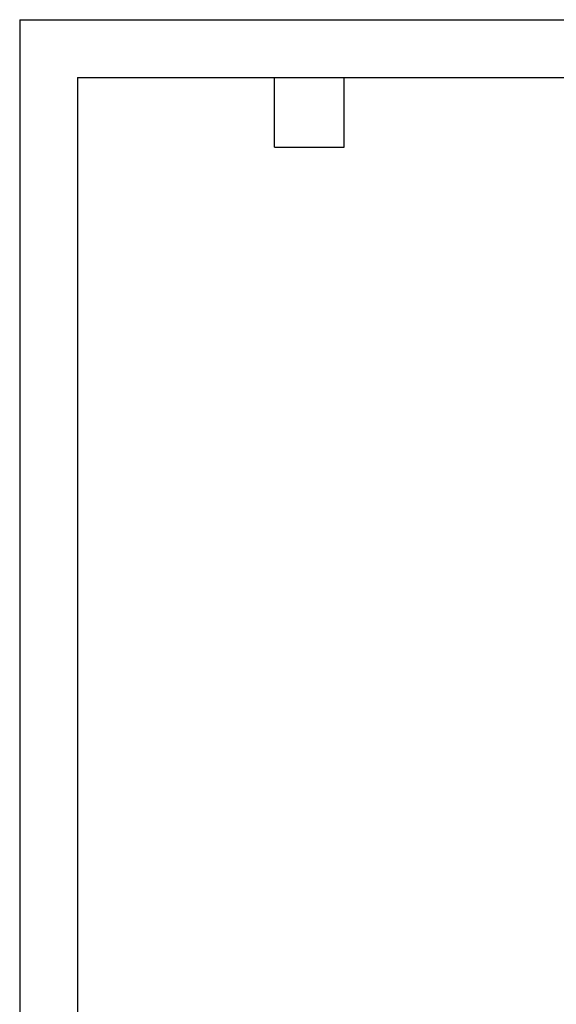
# Model space of a CAD drawing. Header units: millimetres. Extents: x 0 to 559, y 0 to 432.
# Tile 9 of 24: x 0 to 118, y 216 to 432. Entities that reach past the tile are written whole.
import ezdxf

# ---------------------------------------------------------------- set-up
doc = ezdxf.new("R2010")
doc.units = ezdxf.units.MM
doc.header["$LTSCALE"] = 2
doc.layers.add('TEXT', color=140, linetype='Continuous', lineweight=25)

msp = doc.modelspace()

# ---------------------------------------------------------------- linework, layer by layer
at = {"color": 7, "linetype": 'Continuous'}
for q in [(0, 0.01), (558.8, 431.81)]:
    msp.add_line((0, 431.81), q, dxfattribs=at)
at = {"layer": 'TEXT'}
for p, q in [((12.7, 419.1), (546.1, 419.1)), ((12.7, 419.1), (12.7, 12.7)), ((55.88, 403.86), (55.88, 419.1)), ((71.12, 403.86), (71.12, 419.1)), ((55.88, 403.86), (71.12, 403.86))]:
    msp.add_line(p, q, dxfattribs=at)

doc.saveas('drawing.dxf')
